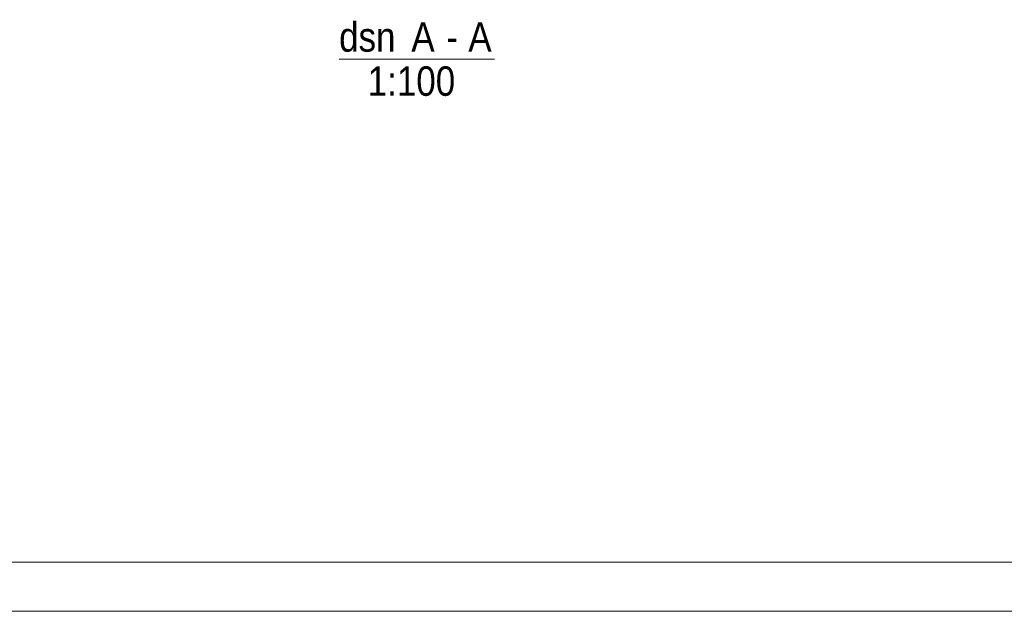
# Model space of a CAD drawing. Header units: millimetres. Extents: x -923 to -82, y -1402 to -808.
# Tile 12 of 109: x -711 to -611, y -1402 to -1341. Entities that reach past the tile are written whole.
import ezdxf

# ---------------------------------------------------------------- set-up
doc = ezdxf.new("R2010")
doc.units = ezdxf.units.MM
doc.linetypes.add('XKITLINE00', pattern=[0])
doc.layers.add('Overige objecten', color=7, linetype='Continuous', lineweight=0)
doc.layers.add('Tekening kader', color=3, linetype='Continuous', lineweight=0)
doc.styles.add('ARIAL', font='arial.ttf')

msp = doc.modelspace()

# ---------------------------------------------------------------- linework, layer by layer
at = {"layer": 'Overige objecten', "linetype": 'XKITLINE00', "lineweight": 0}
msp.add_line((-678.46, -1345.49), (-662.64, -1345.49), dxfattribs=at)
at = {"layer": 'Tekening kader', "linetype": 'XKITLINE00', "lineweight": 0}
for p, q in [((-917.67, -1396.76), (-86.67, -1396.76)), ((-922.67, -1401.76), (-81.67, -1401.76))]:
    msp.add_line(p, q, dxfattribs=at)

# ---------------------------------------------------------------- texts
at = {"layer": 'Overige objecten', "style": 'ARIAL', "width": 0.85}
for s, p in [('dsn', (-678.46, -1344.74)), ('A', (-671.1, -1344.74)), ('A', (-665.3, -1344.74)), ('-', (-667.54, -1344.74)), ('1:100', (-675.55, -1349.24))]:
    msp.add_text(s, height=3, dxfattribs=at).set_placement(p)

doc.saveas('drawing.dxf')
